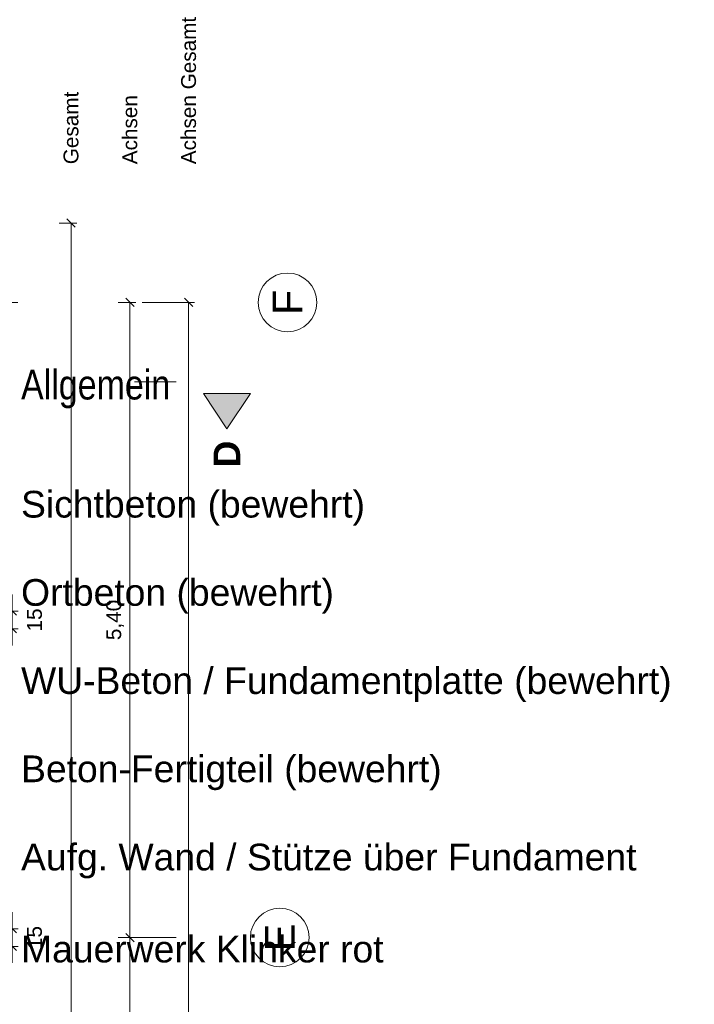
# Model space of a CAD drawing. Header units: metres. Extents: x -111 to 152, y -132 to 99.
# Tile 234 of 256: x 2 to 8, y -6 to 2. Entities that reach past the tile are written whole.
import ezdxf

# ---------------------------------------------------------------- set-up
doc = ezdxf.new("R2010")
doc.units = ezdxf.units.M
doc.header["$PDMODE"] = 1
doc.header["$PDSIZE"] = -2
doc.linetypes.add('Achsen 01', pattern=[5.291531, 3.175, -1.058062, 0.352704, -0.705764])
doc.layers.get('0').update_dxf_attribs({"lineweight": 25})
for name, color, linetype, lineweight in [('_EG (2D)', 7, 'Continuous', 9), ('_GRU (2D)', 7, 'Continuous', 9), ('_Legende (2D)', 7, 'Continuous', 9), ('AV1-Schnitt Achsen', 7, 'Achsen 01', 18), ('Bemaßung-Bemaßung', 7, 'Continuous', 9), ('Keine', 7, 'Continuous', 9)]:
    doc.layers.add(name, color=color, linetype=linetype, lineweight=lineweight)
doc.layers.add('AV1-Achsen', color=1, linetype='Achsen 01', lineweight=18, true_color=0xff0000)
doc.layers.get('0').freeze()
doc.styles.add('Arial', font='arial.ttf')
doc.styles.add('Arial (bold)', font='arialbd.ttf')
doc.styles.add('Arial Narrow', font='ARIALN.TTF')
doc.dimstyles.new('COE 50', dxfattribs={"dimtxt": 126.090495, "dimasz": 0.001414, "dimexe": 0.001, "dimexo": 0.01, "dimgap": 0.001, "dimtad": 1, "dimdec": 3, "dimtxsty": 'Arial', "dimblk": 'VW_SLASH-3', "dimblk1": 'VW_SLASH-3', "dimblk2": 'VW_SLASH-3', "dimcen": 0, "dimadec": 3, "dimazin": 0, "dimtfac": 0.8, "dimtdec": 3, "dimtix": 1, "dimtmove": 0, "dimatfit": 0, "dimldrblk": 'VW_SLASH-2', "dimfxl": 0.002, "dimfxlon": 1, "dimfrac": 2, "dimtolj": 1, "dimarcsym": 0})

# ---------------------------------------------------------------- blocks, each defined once
blk = doc.blocks.new('VW_SLASH-3')
at = {"color": 0, "linetype": 'ByBlock', "lineweight": -2, "transparency": 16777216}
blk.add_line((0, 0), (-1, 0), dxfattribs=at)
at = {"color": 0, "linetype": 'Continuous', "lineweight": 15, "transparency": 16777216, "flags": 128}
blk.add_lwpolyline([(0.5, 0.5), (-0.5, -0.5)], dxfattribs=at)
blk = doc.blocks.new('*D399')
at = {"layer": 'Bemaßung-Bemaßung', "color": 0, "lineweight": -2}
for p, q in [((3.575, 0), (3.725, 0)), ((3.675, -0.0707), (3.675, -21.5293)), ((3.575, -21.6), (3.725, -21.6))]:
    blk.add_line(p, q, dxfattribs=at)
at = {"layer": 'Defpoints', "color": 0}
for p in [(0, 0), (0, -21.6), (3.675, -21.6)]:
    blk.add_point(p, dxfattribs=at)
at = {"layer": 'Bemaßung-Bemaßung', "color": 0, "lineweight": -2, "xscale": 0.070693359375, "yscale": 0.070693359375, "zscale": 0.070693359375}
for p, rotation in [((3.675, 0), 90.00000000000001), ((3.675, -21.6), 270)]:
    blk.add_blockref('VW_SLASH-3', p, dxfattribs=dict(at, rotation=rotation))
at = {"layer": 'Bemaßung-Bemaßung', "color": 0, "insert": (3.5341, -10.8), "char_height": 0.15131, "attachment_point": 5, "rotation": 90, "style": 'Arial'}
blk.add_mtext('\\A1;21,60', dxfattribs=at)
blk = doc.blocks.new('VW_SLASH-2')
at = {"color": 0, "linetype": 'ByBlock', "lineweight": -2, "transparency": 16777216}
blk.add_line((0, 0), (-1, 0), dxfattribs=at)
at = {"color": 0, "linetype": 'Continuous', "lineweight": 15, "transparency": 16777216, "flags": 128}
blk.add_lwpolyline([(0.5, 0.5), (-0.5, -0.5)], dxfattribs=at)
blk = doc.blocks.new('*D400')
at = {"layer": 'Bemaßung-Bemaßung', "color": 0, "lineweight": -2}
for p, q in [((3.075, 0), (3.225, 0)), ((3.175, -5.3293), (3.175, -0.0707)), ((3.075, -5.4), (3.225, -5.4))]:
    blk.add_line(p, q, dxfattribs=at)
at = {"layer": 'Defpoints', "color": 0}
for p in [(0, 0), (3.175, 0), (0, -5.4)]:
    blk.add_point(p, dxfattribs=at)
at = {"layer": 'Bemaßung-Bemaßung', "color": 0, "lineweight": -2, "xscale": 0.070693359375, "yscale": 0.070693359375, "zscale": 0.070693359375}
for p, rotation in [((3.175, 0), 89.99999999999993), ((3.175, -5.4), 269.9999999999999)]:
    blk.add_blockref('VW_SLASH-3', p, dxfattribs=dict(at, rotation=rotation))
at = {"layer": 'Bemaßung-Bemaßung', "color": 0, "insert": (3.0492, -2.7), "char_height": 0.12609, "attachment_point": 5, "rotation": 90, "style": 'Arial'}
blk.add_mtext('\\A1;5,40', dxfattribs=at)
blk = doc.blocks.new('*D401')
at = {"layer": 'Bemaßung-Bemaßung', "color": 0, "lineweight": -2}
for p, q in [((3.075, -5.4), (3.225, -5.4)), ((3.175, -8.0293), (3.175, -5.4707)), ((3.075, -8.1), (3.225, -8.1))]:
    blk.add_line(p, q, dxfattribs=at)
at = {"layer": 'Defpoints', "color": 0}
for p in [(0, -5.4), (3.175, -5.4), (0, -8.1)]:
    blk.add_point(p, dxfattribs=at)
at = {"layer": 'Bemaßung-Bemaßung', "color": 0, "lineweight": -2, "xscale": 0.070693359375, "yscale": 0.070693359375, "zscale": 0.070693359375}
for p, rotation in [((3.175, -5.4), 90), ((3.175, -8.1), 270)]:
    blk.add_blockref('VW_SLASH-3', p, dxfattribs=dict(at, rotation=rotation))
at = {"layer": 'Bemaßung-Bemaßung', "color": 0, "insert": (3.0492, -6.75), "char_height": 0.12609, "attachment_point": 5, "rotation": 90, "style": 'Arial'}
blk.add_mtext('\\A1;2,70', dxfattribs=at)
blk = doc.blocks.new('*D408')
at = {"layer": 'Bemaßung-Bemaßung', "color": 0, "lineweight": -2}
for p, q in [((2.175, -2.5543), (2.175, -2.4836)), ((2.075, -2.625), (2.225, -2.625)), ((2.175, -2.775), (2.175, -2.625)), ((2.075, -2.775), (2.225, -2.775)), ((2.175, -2.8457), (2.175, -2.9164))]:
    blk.add_line(p, q, dxfattribs=at)
at = {"layer": 'Defpoints', "color": 0}
for p in [(0.675, -2.625), (2.175, -2.625), (0.675, -2.775)]:
    blk.add_point(p, dxfattribs=at)
at = {"layer": 'Bemaßung-Bemaßung', "color": 0, "lineweight": -2, "xscale": 0.070693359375, "yscale": 0.070693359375, "zscale": 0.070693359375}
for p, rotation in [((2.175, -2.625), 270), ((2.175, -2.775), 90)]:
    blk.add_blockref('VW_SLASH-3', p, dxfattribs=dict(at, rotation=rotation))
at = {"layer": 'Bemaßung-Bemaßung', "color": 0, "insert": (2.3644, -2.7), "char_height": 0.12609, "attachment_point": 5, "rotation": 90, "style": 'Arial'}
blk.add_mtext('\\A1;15', dxfattribs=at)
blk = doc.blocks.new('*D410')
at = {"layer": 'Bemaßung-Bemaßung', "color": 0, "lineweight": -2}
for p, q in [((2.175, -5.2543), (2.175, -5.1836)), ((2.075, -5.325), (2.225, -5.325)), ((2.175, -5.475), (2.175, -5.325)), ((2.075, -5.475), (2.225, -5.475)), ((2.175, -5.5457), (2.175, -5.6164))]:
    blk.add_line(p, q, dxfattribs=at)
at = {"layer": 'Defpoints', "color": 0}
for p in [(0.675, -5.325), (2.175, -5.325), (0.675, -5.475)]:
    blk.add_point(p, dxfattribs=at)
at = {"layer": 'Bemaßung-Bemaßung', "color": 0, "lineweight": -2, "xscale": 0.070693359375, "yscale": 0.070693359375, "zscale": 0.070693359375}
for p, rotation in [((2.175, -5.325), 270), ((2.175, -5.475), 90)]:
    blk.add_blockref('VW_SLASH-3', p, dxfattribs=dict(at, rotation=rotation))
at = {"layer": 'Bemaßung-Bemaßung', "color": 0, "insert": (2.3644, -5.4), "char_height": 0.12609, "attachment_point": 5, "rotation": 90, "style": 'Arial'}
blk.add_mtext('\\A1;15', dxfattribs=at)
blk = doc.blocks.new('*D425')
at = {"layer": 'Bemaßung-Bemaßung', "color": 0, "lineweight": -2}
for p, q in [((2.575, 0.675), (2.725, 0.675)), ((2.675, 0.6043), (2.675, -22.2043)), ((2.575, -22.275), (2.725, -22.275))]:
    blk.add_line(p, q, dxfattribs=at)
at = {"layer": 'Defpoints', "color": 0}
for p in [(0.075, 0.675), (0.075, -22.275), (2.675, -22.275)]:
    blk.add_point(p, dxfattribs=at)
at = {"layer": 'Bemaßung-Bemaßung', "color": 0, "lineweight": -2, "xscale": 0.070693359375, "yscale": 0.070693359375, "zscale": 0.070693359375}
for p, rotation in [((2.675, 0.675), 90.00000000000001), ((2.675, -22.275), 270)]:
    blk.add_blockref('VW_SLASH-3', p, dxfattribs=dict(at, rotation=rotation))
at = {"layer": 'Bemaßung-Bemaßung', "color": 0, "insert": (2.5492, -10.8), "char_height": 0.12609, "attachment_point": 5, "rotation": 90, "style": 'Arial'}
blk.add_mtext('\\A1;22,95', dxfattribs=at)
blk = doc.blocks.new('Legende (2D)')
at = {"layer": 'Keine', "color": 253, "transparency": 33554687, "insert": (2.24957, -0.57308), "char_height": 0.252181, "attachment_point": 1, "line_spacing_factor": 0.966594, "style": 'Arial Narrow'}
blk.add_mtext('Allgemein', dxfattribs=at)
at = {"layer": 'Keine', "color": 7, "transparency": 33554687, "char_height": 0.2269629, "attachment_point": 4, "line_spacing_factor": 0.969122, "style": 'Arial'}
for s, insert in [('Sichtbeton (bewehrt)', (2.24957, -1.75)), ('Ortbeton (bewehrt)', (2.24957, -2.5)), ('WU-Beton / Fundamentplatte (bewehrt)', (2.24957, -3.25)), ('Beton-Fertigteil (bewehrt)', (2.24957, -4)), ('Aufg. Wand / Stütze über Fundament', (2.24957, -4.75)), ('Mauerwerk Klinker rot', (2.24957, -5.5))]:
    blk.add_mtext(s, dxfattribs=dict(at, insert=insert))
blk = doc.blocks.new('Group-717')
at = {"layer": 'AV1-Achsen'}
blk.add_line((-43.2844, 0), (4.2656, 0), dxfattribs=at)
at = {"layer": 'AV1-Achsen', "linetype": 'Continuous'}
blk.add_circle((4.5156, 0), 0.25, dxfattribs=at)
at = {"layer": 'AV1-Achsen', "insert": (4.5156, 0), "char_height": 0.2522, "attachment_point": 5, "rotation": 90, "line_spacing_factor": 0.969122, "style": 'Arial'}
blk.add_mtext('F', dxfattribs=at)
blk = doc.blocks.new('Group-721')
at = {"layer": 'AV1-Achsen'}
blk.add_line((-43.35, -5.4), (4.2, -5.4), dxfattribs=at)
at = {"layer": 'AV1-Achsen', "linetype": 'Continuous'}
blk.add_circle((4.45, -5.4), 0.25, dxfattribs=at)
at = {"layer": 'AV1-Achsen', "insert": (4.45, -5.4), "char_height": 0.2522, "attachment_point": 5, "rotation": 90, "line_spacing_factor": 0.969122, "style": 'Arial'}
blk.add_mtext('E', dxfattribs=at)
blk = doc.blocks.new('Group-724')
at = {"layer": 'AV1-Schnitt Achsen', "linetype": 'Continuous', "lineweight": 0}
blk.add_hatch(color=7, dxfattribs=at).paths.add_polyline_path([(3.8, -0.775), (4.2, -0.775), (4, -1.075)])
at = {"layer": 'AV1-Schnitt Achsen'}
blk.add_line((-43.35, -0.675), (4.2, -0.675), dxfattribs=at)
at = {"layer": 'AV1-Schnitt Achsen', "linetype": 'Continuous', "flags": 128}
blk.add_lwpolyline([(3.8, -0.775), (4.2, -0.775), (4, -1.075)], close=True, dxfattribs=at)
at = {"layer": 'AV1-Schnitt Achsen', "insert": (4, -1.175), "char_height": 0.227, "attachment_point": 6, "rotation": 90, "line_spacing_factor": 0.969122, "style": 'Arial (bold)'}
blk.add_mtext('D', dxfattribs=at)
blk = doc.blocks.new('GRU (2D)')
at = {"layer": 'AV1-Achsen', "color": 7}
for name in ['Group-717', 'Group-721']:
    blk.add_blockref(name, (0, 0), dxfattribs=at)
at = {"layer": 'AV1-Schnitt Achsen', "color": 7}
blk.add_blockref('Group-724', (0, 0), dxfattribs=at)
blk = doc.blocks.new('EG (2D)')
at = {"layer": 'Bemaßung-Bemaßung', "color": 1, "char_height": 0.12609, "attachment_point": 4, "rotation": 90, "line_spacing_factor": 0.969122, "style": 'Arial'}
for s, insert in [('Achsen Gesamt', (3.675, 1.175)), ('Achsen', (3.175, 1.175))]:
    blk.add_mtext(s, dxfattribs=dict(at, insert=insert))
at = {"layer": 'Bemaßung-Bemaßung', "insert": (2.675, 1.175), "char_height": 0.12609, "attachment_point": 4, "rotation": 90, "line_spacing_factor": 0.969122, "style": 'Arial'}
blk.add_mtext('Gesamt', dxfattribs=at)
at = {"layer": 'Bemaßung-Bemaßung'}
dim = blk.add_linear_dim(base=(2.675, -22.275), p1=(0.075, 0.675), p2=(0.075, -22.275), angle=270, text='22,95', dimstyle='COE 50', override={"dimtxt": 0.12609, "dimasz": 0.070693, "dimexe": 0.05, "dimgap": 0.05, "dimpost": '<>', "dimtxsty": 'Arial', "dimtmove": 2, "dimfxl": 0.1}, dxfattribs=at)
dim.commit()
dim.dimension.update_dxf_attribs({"geometry": '*D425', "text_midpoint": (2.5492, -10.8)})
at = {"layer": 'Bemaßung-Bemaßung', "color": 1}
dim = blk.add_linear_dim(base=(3.675, -21.6), p1=(0, 0), p2=(0, -21.6), angle=270, text='21,60', dimstyle='COE 50', override={"dimtxt": 0.151309, "dimasz": 0.070693, "dimexe": 0.05, "dimgap": 0.05, "dimpost": '<>', "dimtxsty": 'Arial', "dimtmove": 2, "dimfxl": 0.1}, dxfattribs=at)
dim.commit()
dim.dimension.update_dxf_attribs({"geometry": '*D399', "text_midpoint": (3.5341, -10.8)})
for p1, p2, text, picture, middle in [((0, -5.4), (0, 0), '5,40', '*D400', (3.0492, -2.7)), ((0, -8.1), (0, -5.4), '2,70', '*D401', (3.0492, -6.75))]:
    dim = blk.add_aligned_dim(p1=p1, p2=p2, distance=-3.175, text=text, dimstyle='COE 50', override={"dimtxt": 0.12609, "dimasz": 0.070693, "dimexe": 0.05, "dimgap": 0.05, "dimpost": '<>', "dimtxsty": 'Arial', "dimtmove": 2, "dimfxl": 0.1}, dxfattribs=at)
    dim.commit()
    dim.dimension.update_dxf_attribs({"geometry": picture, "text_midpoint": middle})
at = {"layer": 'Bemaßung-Bemaßung'}
for p1, p2, picture, middle in [((0.675, -2.775), (0.675, -2.625), '*D408', (2.3644, -2.7)), ((0.675, -5.475), (0.675, -5.325), '*D410', (2.3644, -5.4))]:
    dim = blk.add_aligned_dim(p1=p1, p2=p2, distance=-1.5, text='15', dimstyle='COE 50', override={"dimtxt": 0.12609, "dimasz": 0.070693, "dimexe": 0.05, "dimgap": 0.05, "dimpost": '<>', "dimtxsty": 'Arial', "dimtix": 0, "dimtmove": 2, "dimfxl": 0.1}, dxfattribs=at)
    dim.commit()
    dim.dimension.update_dxf_attribs({"geometry": picture, "text_midpoint": middle})

msp = doc.modelspace()

# ---------------------------------------------------------------- block references
at = {"layer": '_EG (2D)'}
msp.add_blockref('EG (2D)', (0, 0), dxfattribs=at)

# ---------------------------------------------------------------- next in the draw order: block references
at = {"layer": '_Legende (2D)'}
msp.add_blockref('Legende (2D)', (0, 0), dxfattribs=at)

# ---------------------------------------------------------------- next in the draw order: block references
at = {"layer": '_GRU (2D)'}
msp.add_blockref('GRU (2D)', (0, 0), dxfattribs=at)

doc.saveas('drawing.dxf')
